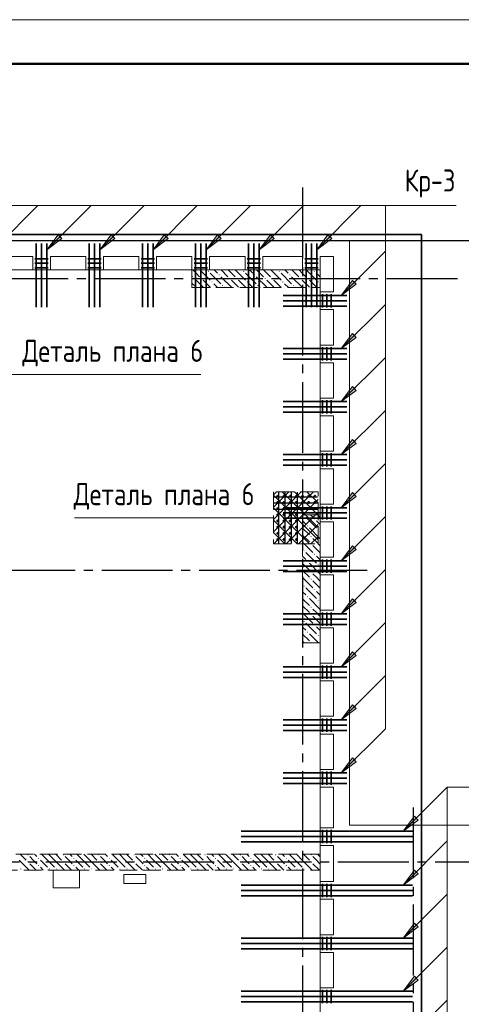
# Model space of a CAD drawing. Header units: millimetres. Extents: x 0 to 31317, y 0 to 42000.
# Tile 11 of 12: x 18628 to 23618, y 30862 to 42000. Entities that reach past the tile are written whole.
import ezdxf

# ---------------------------------------------------------------- set-up
doc = ezdxf.new("R2010")
doc.units = ezdxf.units.MM
doc.linetypes.add('______2', pattern=[270, 200, -70])
doc.linetypes.add('______5', pattern=[1100, 800, -100, 100, -100])
for name, color, linetype, lineweight in [('S1 Стержни арматуры фон', 7, 'Continuous', 25), ('Standard', 7, 'Continuous', 25), ('Вспомогательная арматура', 7, 'Continuous', 25), ('ЖБ Пилон', 180, 'Continuous', 25), ('Оси', 40, '______5', 18), ('Позиционная метка номер позиции', 7, 'Continuous', 13), ('Поперечная арматура', 7, 'Continuous', 25), ('Поперечное армирование AW фон', 7, 'Continuous', 25), ('Примечания', 7, 'Continuous', 25)]:
    doc.layers.add(name, color=color, linetype=linetype, lineweight=lineweight)
doc.layers.add('ЖБ Перекрытие верхний уровень', color=7, linetype='Continuous', lineweight=25, true_color=0xe0e0ff)
doc.layers.add('ЖБ Стена верхний уровень', color=7, linetype='Continuous', lineweight=25, true_color=0x006e00)
doc.styles.add('GOST 2.304-81', font='txt')

msp = doc.modelspace()

# ---------------------------------------------------------------- hatches: boundary and pattern name
at = {"layer": 'ЖБ Пилон', "linetype": 'Continuous', "lineweight": 18, "transparency": 33554687}
for points in [[(20754, 39153), (20761, 39160), (20767, 39153), (20761, 39147)], [(20874, 39113), (20881, 39120), (20887, 39113), (20881, 39107)], [(21154, 39153), (21161, 39160), (21167, 39153), (21161, 39147)], [(21274, 39113), (21281, 39120), (21287, 39113), (21281, 39107)], [(21554, 39153), (21561, 39160), (21567, 39153), (21561, 39147)], [(21674, 39113), (21681, 39120), (21687, 39113), (21681, 39107)], [(21954, 39153), (21961, 39160), (21967, 39153), (21961, 39147)], [(20594, 39073), (20601, 39080), (20607, 39073), (20601, 39067)], [(20674, 39073), (20681, 39080), (20687, 39073), (20681, 39067)], [(20794, 39033), (20801, 39040), (20807, 39033), (20801, 39027)], [(20914, 38993), (20921, 39000), (20927, 38993), (20921, 38987)], [(20994, 39073), (21001, 39080), (21007, 39073), (21001, 39067)], [(21074, 39073), (21081, 39080), (21087, 39073), (21081, 39067)], [(21194, 39033), (21201, 39040), (21207, 39033), (21201, 39027)], [(21314, 38993), (21321, 39000), (21327, 38993), (21321, 38987)], [(21394, 39073), (21401, 39080), (21407, 39073), (21401, 39067)], [(21474, 39073), (21481, 39080), (21487, 39073), (21481, 39067)], [(21594, 39033), (21601, 39040), (21607, 39033), (21601, 39027)], [(21714, 38993), (21721, 39000), (21727, 38993), (21721, 38987)], [(21794, 39073), (21801, 39080), (21807, 39073), (21801, 39067)], [(21874, 39073), (21881, 39080), (21887, 39073), (21881, 39067)], [(21994, 39033), (22001, 39040), (22007, 39033), (22001, 39027)], [(21834, 36393), (21841, 36400), (21847, 36393), (21841, 36387)], [(21954, 36353), (21961, 36360), (21967, 36353), (21961, 36347)], [(21874, 36273), (21881, 36280), (21887, 36273), (21881, 36267)], [(21994, 36233), (22001, 36240), (22007, 36233), (22001, 36227)], [(21914, 36153), (21921, 36160), (21927, 36153), (21921, 36147)], [(21834, 35993), (21841, 36000), (21847, 35993), (21841, 35987)], [(21914, 36073), (21921, 36080), (21927, 36073), (21921, 36067)], [(21874, 35873), (21881, 35880), (21887, 35873), (21881, 35867)], [(21954, 35953), (21961, 35960), (21967, 35953), (21961, 35947)], [(21914, 35753), (21921, 35760), (21927, 35753), (21921, 35747)], [(21994, 35833), (22001, 35840), (22007, 35833), (22001, 35827)], [(21914, 35673), (21921, 35680), (21927, 35673), (21921, 35667)], [(21834, 35593), (21841, 35600), (21847, 35593), (21841, 35587)], [(21954, 35553), (21961, 35560), (21967, 35553), (21961, 35547)], [(21874, 35473), (21881, 35480), (21887, 35473), (21881, 35467)], [(21994, 35433), (22001, 35440), (22007, 35433), (22001, 35427)], [(21914, 35353), (21921, 35360), (21927, 35353), (21921, 35347)], [(21834, 35193), (21841, 35200), (21847, 35193), (21841, 35187)], [(21914, 35273), (21921, 35280), (21927, 35273), (21921, 35267)], [(21954, 35153), (21961, 35160), (21967, 35153), (21961, 35147)], [(21874, 35073), (21881, 35080), (21887, 35073), (21881, 35067)], [(21994, 35033), (22001, 35040), (22007, 35033), (22001, 35027)], [(21914, 34953), (21921, 34960), (21927, 34953), (21924, 34950), (21918, 34950)]]:
    msp.add_hatch(color=7, dxfattribs=at).paths.add_polyline_path(points, flags=16)
at = {"layer": 'ЖБ Стена верхний уровень', "linetype": 'Continuous', "lineweight": 18, "transparency": 33554687}
for points in [[(18714, 32553), (18721, 32560), (18727, 32553), (18721, 32547)], [(19114, 32553), (19121, 32560), (19127, 32553), (19121, 32547)], [(19514, 32553), (19521, 32560), (19527, 32553), (19521, 32547)], [(19914, 32553), (19921, 32560), (19927, 32553), (19921, 32547)], [(20314, 32553), (20321, 32560), (20327, 32553), (20321, 32547)], [(20714, 32553), (20721, 32560), (20727, 32553), (20721, 32547)], [(21114, 32553), (21121, 32560), (21127, 32553), (21121, 32547)], [(21514, 32553), (21521, 32560), (21527, 32553), (21521, 32547)], [(21914, 32553), (21921, 32560), (21927, 32553), (21921, 32547)], [(18714, 32473), (18721, 32480), (18727, 32473), (18721, 32467)], [(18834, 32513), (18841, 32520), (18847, 32513), (18841, 32507)], [(18834, 32433), (18841, 32440), (18847, 32433), (18841, 32427)], [(19114, 32473), (19121, 32480), (19127, 32473), (19121, 32467)], [(19234, 32513), (19241, 32520), (19247, 32513), (19241, 32507)], [(19234, 32433), (19241, 32440), (19247, 32433), (19241, 32427)], [(19514, 32473), (19521, 32480), (19527, 32473), (19521, 32467)], [(19634, 32513), (19641, 32520), (19647, 32513), (19641, 32507)], [(19634, 32433), (19641, 32440), (19647, 32433), (19641, 32427)], [(19914, 32473), (19921, 32480), (19927, 32473), (19921, 32467)], [(20034, 32513), (20041, 32520), (20047, 32513), (20041, 32507)], [(20034, 32433), (20041, 32440), (20047, 32433), (20041, 32427)], [(20314, 32473), (20321, 32480), (20327, 32473), (20321, 32467)], [(20434, 32513), (20441, 32520), (20447, 32513), (20441, 32507)], [(20434, 32433), (20441, 32440), (20447, 32433), (20441, 32427)], [(20714, 32473), (20721, 32480), (20727, 32473), (20721, 32467)], [(20834, 32513), (20841, 32520), (20847, 32513), (20841, 32507)], [(20834, 32433), (20841, 32440), (20847, 32433), (20841, 32427)], [(21114, 32473), (21121, 32480), (21127, 32473), (21121, 32467)], [(21234, 32513), (21241, 32520), (21247, 32513), (21241, 32507)], [(21234, 32433), (21241, 32440), (21247, 32433), (21241, 32427)], [(21514, 32473), (21521, 32480), (21527, 32473), (21521, 32467)], [(21634, 32513), (21641, 32520), (21647, 32513), (21641, 32507)], [(21634, 32433), (21641, 32440), (21647, 32433), (21641, 32427)], [(21914, 32473), (21921, 32480), (21927, 32473), (21921, 32467)], [(18634, 32393), (18641, 32400), (18647, 32393), (18641, 32387)], [(18954, 32393), (18961, 32400), (18967, 32393), (18961, 32387)], [(19034, 32393), (19041, 32400), (19047, 32393), (19041, 32387)], [(19354, 32393), (19361, 32400), (19367, 32393), (19361, 32387)], [(19434, 32393), (19441, 32400), (19447, 32393), (19441, 32387)], [(19754, 32393), (19761, 32400), (19767, 32393), (19761, 32387)], [(19834, 32393), (19841, 32400), (19847, 32393), (19841, 32387)], [(20154, 32393), (20161, 32400), (20167, 32393), (20161, 32387)], [(20234, 32393), (20241, 32400), (20247, 32393), (20241, 32387)], [(20554, 32393), (20561, 32400), (20567, 32393), (20561, 32387)], [(20634, 32393), (20641, 32400), (20647, 32393), (20641, 32387)], [(20954, 32393), (20961, 32400), (20967, 32393), (20961, 32387)], [(21034, 32393), (21041, 32400), (21047, 32393), (21041, 32387)], [(21354, 32393), (21361, 32400), (21367, 32393), (21361, 32387)], [(21434, 32393), (21441, 32400), (21447, 32393), (21441, 32387)], [(21754, 32393), (21761, 32400), (21767, 32393), (21761, 32387)], [(21834, 32393), (21841, 32400), (21847, 32393), (21841, 32387)]]:
    msp.add_hatch(color=7, dxfattribs=at).paths.add_polyline_path(points, flags=16)
at = {"layer": 'Позиционная метка номер позиции', "linetype": 'Continuous', "lineweight": 13, "transparency": 33554687}
for points in [[(19104, 39524), (18934, 39397), (19061, 39566)], [(19704, 39524), (19534, 39397), (19661, 39566)], [(20304, 39524), (20134, 39397), (20261, 39566)], [(20904, 39524), (20734, 39397), (20861, 39566)], [(21504, 39524), (21334, 39397), (21461, 39566)], [(22154, 39524), (21984, 39397), (22111, 39566)], [(22431, 39007), (22262, 38880), (22389, 39050)], [(22431, 38407), (22262, 38280), (22389, 38450)], [(22431, 37807), (22262, 37680), (22389, 37850)], [(22431, 37207), (22262, 37080), (22389, 37250)], [(22431, 36607), (22262, 36480), (22389, 36650)], [(22431, 36007), (22262, 35880), (22389, 36050)], [(22431, 35407), (22262, 35280), (22389, 35450)], [(22431, 34807), (22262, 34680), (22389, 34850)], [(22431, 34207), (22262, 34080), (22389, 34250)], [(22431, 33607), (22262, 33480), (22389, 33650)], [(22431, 33607), (22262, 33480), (22389, 33650)], [(23130, 32947), (22960, 32820), (23088, 32990)], [(23130, 32947), (22960, 32820), (23088, 32990)], [(23130, 32337), (22960, 32210), (23088, 32380)], [(23130, 31737), (22960, 31610), (23088, 31780)], [(23130, 31137), (22960, 31010), (23088, 31180)]]:
    msp.add_hatch(color=7, dxfattribs=at).paths.add_polyline_path(points, flags=16)

# ---------------------------------------------------------------- linework, layer by layer
at = {"layer": 'S1 Стержни арматуры фон', "color": 7, "linetype": 'Continuous', "lineweight": 35, "transparency": 33554687}
for p, q in [((18814, 39470), (18814, 38750)), ((18874, 39470), (18874, 38750)), ((18934, 39470), (18934, 38750)), ((19414, 39470), (19414, 38750)), ((19474, 39470), (19474, 38750)), ((19534, 39470), (19534, 38750)), ((20014, 39470), (20014, 38750)), ((20074, 39470), (20074, 38750)), ((20134, 39470), (20134, 38750)), ((20614, 39470), (20614, 38750)), ((20674, 39470), (20674, 38750)), ((20734, 39470), (20734, 38750)), ((21214, 39470), (21214, 38750)), ((21274, 39470), (21274, 38750)), ((21334, 39470), (21334, 38750)), ((21864, 39470), (21864, 38750)), ((21924, 39470), (21924, 38750)), ((21984, 39470), (21984, 38750)), ((22324, 38880), (21604, 38880)), ((22324, 38820), (21604, 38820)), ((22324, 38760), (21604, 38760)), ((22324, 38280), (21604, 38280)), ((22324, 38220), (21604, 38220)), ((22324, 38160), (21604, 38160)), ((22324, 37680), (21604, 37680)), ((22324, 37620), (21604, 37620)), ((22324, 37560), (21604, 37560)), ((22324, 37080), (21604, 37080)), ((22324, 37020), (21604, 37020)), ((22324, 36960), (21604, 36960)), ((22324, 36480), (21604, 36480)), ((22324, 36420), (21604, 36420)), ((22324, 36360), (21604, 36360)), ((22324, 35880), (21604, 35880)), ((22324, 35820), (21604, 35820)), ((22324, 35760), (21604, 35760)), ((22324, 35280), (21604, 35280)), ((22324, 35220), (21604, 35220)), ((22324, 35160), (21604, 35160)), ((22324, 34680), (21604, 34680)), ((22324, 34620), (21604, 34620)), ((22324, 34560), (21604, 34560)), ((22324, 34080), (21604, 34080)), ((22324, 34020), (21604, 34020)), ((22324, 33960), (21604, 33960)), ((22324, 33480), (21604, 33480)), ((22324, 33420), (21604, 33420)), ((22324, 33360), (21604, 33360)), ((21130, 32820), (23068, 32820)), ((21130, 32820), (23068, 32820)), ((21130, 32760), (23068, 32760)), ((21130, 32760), (23068, 32760)), ((21130, 32700), (23068, 32700)), ((21130, 32700), (23068, 32700)), ((21130, 32210), (23068, 32210)), ((21130, 32210), (23068, 32210)), ((21130, 32150), (23068, 32150)), ((21130, 32150), (23068, 32150)), ((21130, 32090), (23068, 32090)), ((21130, 32090), (23068, 32090)), ((21130, 31610), (23068, 31610)), ((21130, 31610), (23068, 31610)), ((21130, 31550), (23068, 31550)), ((21130, 31550), (23068, 31550)), ((21130, 31490), (23068, 31490)), ((21130, 31490), (23068, 31490)), ((21130, 31010), (23068, 31010)), ((21130, 31010), (23068, 31010)), ((21130, 30950), (23068, 30950)), ((21130, 30950), (23068, 30950)), ((21130, 30890), (23068, 30890)), ((21130, 30890), (23068, 30890))]:
    msp.add_line(p, q, dxfattribs=at)
at = {"layer": 'Standard', "color": 7, "linetype": 'Continuous', "lineweight": 13, "transparency": 33554687}
msp.add_lwpolyline([(0, 0), (29700, 0), (29700, 42000), (0, 42000), (0, 0)], close=True, dxfattribs=at)
for points in [[(29700, 42000), (0, 42000), (0, 0), (29700, 0), (29700, 42000)], [(7674, 17930), (22024, 17930), (22024, 39170), (7674, 39170), (7674, 17930)]]:
    msp.add_lwpolyline(points, dxfattribs=at)
at = {"layer": 'Standard', "color": 7, "linetype": 'Continuous', "lineweight": 50, "transparency": 33554687}
msp.add_lwpolyline([(2000, 41500), (29200, 41500), (29200, 500), (2000, 500), (2000, 41500)], close=True, dxfattribs=at)
at = {"layer": 'Standard', "color": 254, "linetype": 'Continuous', "lineweight": 35, "true_color": 0xc4c4ff, "transparency": 33554687}
msp.add_lwpolyline([(7324, 17855), (23168, 17855), (23168, 39570), (7324, 39570), (7324, 17855)], dxfattribs=at)
at = {"layer": 'Standard', "color": 7, "linetype": 'Continuous', "lineweight": 25, "transparency": 33554687}
msp.add_lwpolyline([(7394, 17930), (24124, 17930), (24124, 39500), (7394, 39500), (7394, 17930)], dxfattribs=at)
at = {"layer": 'Вспомогательная арматура', "color": 7, "linetype": 'Continuous', "lineweight": 25, "transparency": 33554687}
for p, q in [((21554, 36655), (21554, 36075)), ((21624, 36655), (21624, 36075)), ((21694, 36655), (21694, 36075)), ((21764, 36655), (21764, 36075)), ((21994, 36600), (21499, 36600)), ((21994, 36530), (21499, 36530)), ((21994, 36460), (21499, 36460))]:
    msp.add_line(p, q, dxfattribs=at)
at = {"layer": 'ЖБ Перекрытие верхний уровень', "color": 7, "linetype": 'Continuous', "lineweight": 18, "transparency": 33554687}
for p, q in [((22354, 39500), (7394, 39500)), ((22354, 32890), (22354, 39500)), ((18374, 39320), (18774, 39320)), ((18774, 39320), (18774, 39170)), ((18974, 39320), (19374, 39320)), ((18974, 39170), (18974, 39320)), ((19374, 39320), (19374, 39170)), ((19574, 39170), (19574, 39320)), ((19574, 39320), (19974, 39320)), ((19974, 39320), (19974, 39170)), ((20174, 39320), (20574, 39320)), ((20174, 39170), (20174, 39320)), ((20574, 39320), (20574, 39170)), ((20774, 39320), (21174, 39320)), ((20774, 39170), (20774, 39320)), ((21174, 39320), (21174, 39170)), ((21374, 39170), (21374, 39320)), ((21374, 39320), (21824, 39320)), ((21824, 39320), (21824, 39170)), ((22024, 38920), (22024, 39320)), ((22024, 39320), (22174, 39320)), ((22174, 39320), (22174, 38920)), ((18774, 39170), (18374, 39170)), ((19374, 39170), (18974, 39170)), ((19974, 39170), (19574, 39170)), ((20574, 39170), (20174, 39170)), ((21174, 39170), (20774, 39170)), ((21824, 39170), (21374, 39170)), ((22174, 38920), (22024, 38920)), ((22024, 38320), (22024, 38720)), ((22024, 38720), (22174, 38720)), ((22174, 38720), (22174, 38320)), ((22174, 38320), (22024, 38320)), ((22024, 38120), (22174, 38120)), ((22024, 37720), (22024, 38120)), ((22174, 38120), (22174, 37720)), ((22174, 37720), (22024, 37720)), ((22024, 37120), (22024, 37520)), ((22024, 37520), (22174, 37520)), ((22174, 37520), (22174, 37120)), ((22174, 37120), (22024, 37120)), ((22024, 36520), (22024, 36920)), ((22024, 36920), (22174, 36920)), ((22174, 36920), (22174, 36520)), ((22174, 36520), (22024, 36520)), ((22024, 35920), (22024, 36320)), ((22024, 36320), (22174, 36320)), ((22174, 36320), (22174, 35920)), ((22174, 35920), (22024, 35920)), ((22024, 35320), (22024, 35720)), ((22024, 35720), (22174, 35720)), ((22174, 35720), (22174, 35320)), ((22174, 35320), (22024, 35320)), ((22024, 34720), (22024, 35120)), ((22024, 35120), (22174, 35120)), ((22174, 35120), (22174, 34720)), ((22174, 34720), (22024, 34720)), ((22024, 34120), (22024, 34520)), ((22024, 34520), (22174, 34520)), ((22174, 34520), (22174, 34120)), ((22174, 34120), (22024, 34120)), ((22024, 33520), (22024, 33920)), ((22024, 33920), (22174, 33920)), ((22174, 33920), (22174, 33520)), ((22174, 33520), (22024, 33520)), ((22024, 33320), (22174, 33320)), ((22024, 32860), (22024, 33320)), ((22174, 33320), (22174, 32860)), ((22174, 32860), (22024, 32860)), ((23774, 32890), (22354, 32890)), ((22024, 32660), (22174, 32660)), ((22024, 32560), (22024, 32660)), ((22174, 32660), (22174, 32250)), ((22024, 32250), (22024, 32560)), ((19304, 32380), (19004, 32380)), ((19004, 32380), (19004, 32180)), ((19304, 32180), (19304, 32380)), ((20054, 32330), (19804, 32330)), ((19804, 32330), (19804, 32230)), ((20054, 32230), (20054, 32330)), ((19804, 32230), (20054, 32230)), ((22174, 32250), (22024, 32250)), ((19004, 32180), (19304, 32180)), ((22024, 32050), (22174, 32050)), ((22024, 31650), (22024, 32050)), ((22174, 32050), (22174, 31650)), ((22174, 31650), (22024, 31650)), ((22024, 31050), (22024, 31450)), ((22024, 31450), (22174, 31450)), ((22174, 31450), (22174, 31050)), ((22174, 31050), (22024, 31050))]:
    msp.add_line(p, q, dxfattribs=at)
at = {"layer": 'ЖБ Пилон', "color": 253, "linetype": '______2', "lineweight": 13, "true_color": 0xa0a0a0, "transparency": 33554687}
for p, q in [((22024, 39170), (20574, 39170)), ((20574, 39170), (20574, 38970)), ((22024, 38970), (22024, 39170)), ((20574, 38970), (22024, 38970)), ((22024, 36400), (21824, 36400)), ((21824, 36400), (21824, 34950)), ((22024, 34950), (22024, 36400)), ((21824, 34950), (22024, 34950))]:
    msp.add_line(p, q, dxfattribs=at)
at = {"layer": 'ЖБ Пилон', "color": 9, "linetype": 'Continuous', "lineweight": 18, "true_color": 0xc7c7c7, "transparency": 33554687}
for p, q in [((20574, 39100), (20581, 39093)), ((20621, 39133), (20584, 39170)), ((20661, 39093), (20621, 39133)), ((20664, 39170), (20781, 39053)), ((20781, 39133), (20901, 39013)), ((20824, 39170), (20861, 39133)), ((21021, 38973), (20901, 39093)), ((20904, 39170), (20981, 39093)), ((21021, 39133), (20984, 39170)), ((21061, 39093), (21021, 39133)), ((21064, 39170), (21181, 39053)), ((21181, 39133), (21301, 39013)), ((21224, 39170), (21261, 39133)), ((21421, 38973), (21301, 39093)), ((21304, 39170), (21381, 39093)), ((21421, 39133), (21384, 39170)), ((21461, 39093), (21421, 39133)), ((21464, 39170), (21581, 39053)), ((21581, 39133), (21701, 39013)), ((21624, 39170), (21661, 39133)), ((21821, 38973), (21701, 39093)), ((21704, 39170), (21781, 39093)), ((21821, 39133), (21784, 39170)), ((21861, 39093), (21821, 39133)), ((21864, 39170), (21981, 39053)), ((21981, 39133), (22024, 39090)), ((20621, 38973), (20574, 39020)), ((20621, 39053), (20701, 38973)), ((20701, 39053), (20784, 38970)), ((20864, 38970), (20821, 39013)), ((21021, 39053), (21101, 38973)), ((21101, 39053), (21184, 38970)), ((21264, 38970), (21221, 39013)), ((21421, 39053), (21501, 38973)), ((21501, 39053), (21584, 38970)), ((21664, 38970), (21621, 39013)), ((21821, 39053), (21901, 38973)), ((21901, 39053), (21984, 38970)), ((22024, 39010), (22021, 39013)), ((20621, 38973), (20624, 38970)), ((20941, 38973), (20944, 38970)), ((21021, 38973), (21024, 38970)), ((21341, 38973), (21344, 38970)), ((21421, 38973), (21424, 38970)), ((21741, 38973), (21744, 38970)), ((21821, 38973), (21824, 38970)), ((21861, 36293), (21824, 36330)), ((21861, 36373), (21981, 36253)), ((21914, 36400), (21941, 36373)), ((21981, 36333), (22024, 36290)), ((21994, 36400), (22024, 36370)), ((21824, 36250), (21901, 36173)), ((21901, 36253), (22021, 36133)), ((22024, 36210), (22021, 36213)), ((21824, 36170), (21901, 36093)), ((21824, 36090), (21941, 35973)), ((21981, 36093), (21941, 36133)), ((22021, 36053), (21981, 36093)), ((21941, 36053), (22024, 35970)), ((21861, 35893), (21824, 35930)), ((21861, 35973), (21981, 35853)), ((21981, 35933), (22024, 35890)), ((21824, 35850), (21901, 35773)), ((21824, 35770), (21901, 35693)), ((21901, 35853), (22021, 35733)), ((22024, 35810), (22021, 35813)), ((21824, 35690), (21941, 35573)), ((21981, 35693), (21941, 35733)), ((21941, 35653), (22024, 35570)), ((22021, 35653), (21981, 35693)), ((21861, 35493), (21824, 35530)), ((21861, 35573), (21981, 35453)), ((21981, 35533), (22024, 35490)), ((21824, 35450), (21901, 35373)), ((21901, 35453), (22021, 35333)), ((21824, 35370), (21901, 35293)), ((21981, 35293), (21941, 35333)), ((22024, 35410), (22021, 35413)), ((21824, 35290), (21941, 35173)), ((21941, 35253), (22024, 35170)), ((22021, 35253), (21981, 35293)), ((21861, 35093), (21824, 35130)), ((21861, 35173), (21981, 35053)), ((21981, 35133), (22024, 35090)), ((21824, 35050), (21901, 34973)), ((21901, 35053), (22004, 34950)), ((22024, 35010), (22021, 35013)), ((21824, 34970), (21844, 34950))]:
    msp.add_line(p, q, dxfattribs=at)
at = {"layer": 'ЖБ Стена верхний уровень', "color": 251, "linetype": '______2', "lineweight": 13, "true_color": 0x656565, "transparency": 33554687}
for p, q in [((22024, 32560), (16244, 32560)), ((22024, 32380), (22024, 32560)), ((16244, 32380), (22024, 32380))]:
    msp.add_line(p, q, dxfattribs=at)
at = {"layer": 'ЖБ Стена верхний уровень', "color": 9, "linetype": 'Continuous', "lineweight": 18, "true_color": 0xc7c7c7, "transparency": 33554687}
for p, q in [((18634, 32560), (18701, 32493)), ((18781, 32493), (18741, 32533)), ((18794, 32560), (18821, 32533)), ((18941, 32493), (18874, 32560)), ((18954, 32560), (19021, 32493)), ((19034, 32560), (19101, 32493)), ((19181, 32493), (19141, 32533)), ((19194, 32560), (19221, 32533)), ((19341, 32493), (19274, 32560)), ((19354, 32560), (19421, 32493)), ((19434, 32560), (19501, 32493)), ((19581, 32493), (19541, 32533)), ((19594, 32560), (19621, 32533)), ((19741, 32493), (19674, 32560)), ((19754, 32560), (19821, 32493)), ((19834, 32560), (19901, 32493)), ((19981, 32493), (19941, 32533)), ((19994, 32560), (20021, 32533)), ((20141, 32493), (20074, 32560)), ((20154, 32560), (20221, 32493)), ((20234, 32560), (20301, 32493)), ((20381, 32493), (20341, 32533)), ((20394, 32560), (20421, 32533)), ((20541, 32493), (20474, 32560)), ((20554, 32560), (20621, 32493)), ((20634, 32560), (20701, 32493)), ((20781, 32493), (20741, 32533)), ((20794, 32560), (20821, 32533)), ((20941, 32493), (20874, 32560)), ((20954, 32560), (21021, 32493)), ((21034, 32560), (21101, 32493)), ((21181, 32493), (21141, 32533)), ((21194, 32560), (21221, 32533)), ((21341, 32493), (21274, 32560)), ((21354, 32560), (21421, 32493)), ((21434, 32560), (21501, 32493)), ((21581, 32493), (21541, 32533)), ((21594, 32560), (21621, 32533)), ((21741, 32493), (21674, 32560)), ((21754, 32560), (21821, 32493)), ((21834, 32560), (21901, 32493)), ((21981, 32493), (21941, 32533)), ((21994, 32560), (22021, 32533)), ((18621, 32493), (18734, 32380)), ((18741, 32453), (18814, 32380)), ((18821, 32453), (18781, 32493)), ((18861, 32493), (18941, 32413)), ((18861, 32413), (18894, 32380)), ((18941, 32493), (19021, 32413)), ((19021, 32493), (19134, 32380)), ((19141, 32453), (19214, 32380)), ((19221, 32453), (19181, 32493)), ((19261, 32493), (19341, 32413)), ((19261, 32413), (19294, 32380)), ((19341, 32493), (19421, 32413)), ((19421, 32493), (19534, 32380)), ((19541, 32453), (19614, 32380)), ((19621, 32453), (19581, 32493)), ((19661, 32493), (19741, 32413)), ((19661, 32413), (19694, 32380)), ((19741, 32493), (19821, 32413)), ((19821, 32493), (19934, 32380)), ((19941, 32453), (20014, 32380)), ((20021, 32453), (19981, 32493)), ((20061, 32493), (20141, 32413)), ((20061, 32413), (20094, 32380)), ((20141, 32493), (20221, 32413)), ((20221, 32493), (20334, 32380)), ((20341, 32453), (20414, 32380)), ((20421, 32453), (20381, 32493)), ((20461, 32493), (20541, 32413)), ((20461, 32413), (20494, 32380)), ((20541, 32493), (20621, 32413)), ((20621, 32493), (20734, 32380)), ((20741, 32453), (20814, 32380)), ((20821, 32453), (20781, 32493)), ((20861, 32493), (20941, 32413)), ((20861, 32413), (20894, 32380)), ((20941, 32493), (21021, 32413)), ((21021, 32493), (21134, 32380)), ((21141, 32453), (21214, 32380)), ((21221, 32453), (21181, 32493)), ((21261, 32493), (21341, 32413)), ((21261, 32413), (21294, 32380)), ((21341, 32493), (21421, 32413)), ((21421, 32493), (21534, 32380)), ((21541, 32453), (21614, 32380)), ((21621, 32453), (21581, 32493)), ((21661, 32493), (21741, 32413)), ((21661, 32413), (21694, 32380)), ((21741, 32493), (21821, 32413)), ((21821, 32493), (21934, 32380)), ((21941, 32453), (22014, 32380)), ((22021, 32453), (21981, 32493))]:
    msp.add_line(p, q, dxfattribs=at)
at = {"layer": 'Оси', "color": 8, "linetype": '______5', "lineweight": -3, "transparency": 33554687}
for p, q in [((21824, 40100), (21824, 15930)), ((23574, 39070), (4600, 39070)), ((22554, 35770), (4600, 35770)), ((23074, 33090), (23074, 15930)), ((27424, 32470), (4600, 32470))]:
    msp.add_line(p, q, dxfattribs=at)
at = {"layer": 'Позиционная метка номер позиции', "color": 7, "linetype": 'Continuous', "lineweight": 13, "transparency": 33554687}
for p, q in [((18334, 39397), (18834, 39897)), ((18934, 39397), (19434, 39897)), ((19534, 39397), (20034, 39897)), ((20134, 39397), (20634, 39897)), ((20734, 39397), (21234, 39897)), ((21334, 39397), (21834, 39897)), ((18934, 39397), (19061, 39566)), ((19061, 39566), (19104, 39524)), ((19082, 39545), (19093, 39556)), ((19534, 39397), (19661, 39566)), ((19661, 39566), (19704, 39524)), ((19682, 39545), (19693, 39556)), ((20134, 39397), (20261, 39566)), ((20261, 39566), (20304, 39524)), ((20282, 39545), (20293, 39556)), ((20734, 39397), (20861, 39566)), ((20861, 39566), (20904, 39524)), ((20882, 39545), (20893, 39556)), ((21334, 39397), (21461, 39566)), ((21461, 39566), (21504, 39524)), ((21482, 39545), (21493, 39556)), ((21984, 39397), (22111, 39566)), ((22111, 39566), (22154, 39524)), ((22132, 39545), (22143, 39556)), ((19104, 39524), (18934, 39397)), ((19704, 39524), (19534, 39397)), ((20304, 39524), (20134, 39397)), ((20904, 39524), (20734, 39397)), ((21504, 39524), (21334, 39397)), ((22154, 39524), (21984, 39397)), ((18934, 39397), (18934, 39397)), ((18934, 39397), (18934, 39397)), ((18934, 39397), (18934, 39397)), ((19534, 39397), (19534, 39397)), ((19534, 39397), (19534, 39397)), ((19534, 39397), (19534, 39397)), ((20134, 39397), (20134, 39397)), ((20134, 39397), (20134, 39397)), ((20134, 39397), (20134, 39397)), ((20734, 39397), (20734, 39397)), ((20734, 39397), (20734, 39397)), ((20734, 39397), (20734, 39397)), ((21334, 39397), (21334, 39397)), ((21334, 39397), (21334, 39397)), ((21334, 39397), (21334, 39397)), ((21984, 39397), (21984, 39397)), ((21984, 39397), (21984, 39397)), ((21984, 39397), (21984, 39397)), ((22262, 38880), (22762, 39380)), ((22262, 38880), (22389, 39050)), ((22431, 39007), (22262, 38880)), ((22389, 39050), (22431, 39007)), ((22410, 39028), (22421, 39039)), ((22262, 38880), (22262, 38880)), ((22262, 38880), (22262, 38880)), ((22262, 38880), (22262, 38880)), ((22262, 38280), (22762, 38780)), ((22262, 38280), (22389, 38450)), ((22389, 38450), (22431, 38407)), ((22410, 38428), (22421, 38439)), ((22431, 38407), (22262, 38280)), ((22262, 38280), (22262, 38280)), ((22262, 38280), (22262, 38280)), ((22262, 38280), (22262, 38280)), ((22262, 37680), (22762, 38180)), ((22262, 37680), (22389, 37850)), ((22431, 37807), (22262, 37680)), ((22389, 37850), (22431, 37807)), ((22410, 37828), (22421, 37839)), ((22262, 37680), (22262, 37680)), ((22262, 37680), (22262, 37680)), ((22262, 37680), (22262, 37680)), ((22262, 37080), (22762, 37580)), ((22262, 37080), (22389, 37250)), ((22431, 37207), (22262, 37080)), ((22389, 37250), (22431, 37207)), ((22410, 37228), (22421, 37239)), ((22262, 37080), (22262, 37080)), ((22262, 37080), (22262, 37080)), ((22262, 37080), (22262, 37080)), ((22262, 36480), (22762, 36980)), ((22262, 36480), (22389, 36650)), ((22389, 36650), (22431, 36607)), ((22431, 36607), (22262, 36480)), ((22410, 36628), (22421, 36639)), ((22262, 36480), (22262, 36480)), ((22262, 36480), (22262, 36480)), ((22262, 36480), (22262, 36480)), ((22262, 35880), (22762, 36380)), ((22262, 35880), (22389, 36050)), ((22431, 36007), (22262, 35880)), ((22389, 36050), (22431, 36007)), ((22410, 36028), (22421, 36039)), ((22262, 35880), (22262, 35880)), ((22262, 35880), (22262, 35880)), ((22262, 35880), (22262, 35880)), ((22262, 35280), (22762, 35780)), ((22262, 35280), (22389, 35450)), ((22389, 35450), (22431, 35407)), ((22410, 35428), (22421, 35439)), ((22431, 35407), (22262, 35280)), ((22262, 35280), (22262, 35280)), ((22262, 35280), (22262, 35280)), ((22262, 35280), (22262, 35280)), ((22262, 34680), (22762, 35180)), ((22262, 34680), (22389, 34850)), ((22431, 34807), (22262, 34680)), ((22389, 34850), (22431, 34807)), ((22410, 34828), (22421, 34839)), ((22262, 34680), (22262, 34680)), ((22262, 34680), (22262, 34680)), ((22262, 34680), (22262, 34680)), ((22262, 34080), (22762, 34580)), ((22262, 34080), (22389, 34250)), ((22431, 34207), (22262, 34080)), ((22389, 34250), (22431, 34207)), ((22410, 34228), (22421, 34239)), ((22262, 34080), (22262, 34080)), ((22262, 34080), (22262, 34080)), ((22262, 34080), (22262, 34080)), ((22262, 33480), (22762, 33980)), ((22262, 33480), (22389, 33650)), ((22262, 33480), (22389, 33650)), ((22389, 33650), (22431, 33607)), ((22389, 33650), (22431, 33607)), ((22410, 33628), (22421, 33639)), ((22410, 33628), (22421, 33639)), ((22431, 33607), (22262, 33480)), ((22431, 33607), (22262, 33480)), ((22262, 33480), (22262, 33480)), ((22262, 33480), (22262, 33480)), ((22262, 33480), (22262, 33480)), ((22262, 33480), (22262, 33480)), ((22262, 33480), (22262, 33480)), ((22262, 33480), (22262, 33480)), ((22960, 32820), (23460, 33320)), ((22960, 32820), (23088, 32990)), ((22960, 32820), (23088, 32990)), ((23088, 32990), (23130, 32947)), ((23088, 32990), (23130, 32947)), ((23109, 32968), (23119, 32979)), ((23109, 32968), (23119, 32979)), ((23130, 32947), (22960, 32820)), ((23130, 32947), (22960, 32820)), ((22960, 32820), (22960, 32820)), ((22960, 32820), (22960, 32820)), ((22960, 32820), (22960, 32820)), ((22960, 32820), (22960, 32820)), ((22960, 32820), (22960, 32820)), ((22960, 32820), (22960, 32820)), ((22960, 32210), (23460, 32710)), ((22960, 32210), (23088, 32380)), ((23130, 32337), (22960, 32210)), ((23088, 32380), (23130, 32337)), ((23109, 32358), (23119, 32369)), ((22960, 32210), (22960, 32210)), ((22960, 32210), (22960, 32210)), ((22960, 32210), (22960, 32210)), ((22960, 31610), (23460, 32110)), ((22960, 31610), (23088, 31780)), ((23088, 31780), (23130, 31737)), ((23109, 31758), (23119, 31769)), ((23130, 31737), (22960, 31610)), ((22960, 31610), (22960, 31610)), ((22960, 31610), (22960, 31610)), ((22960, 31610), (22960, 31610)), ((22960, 31010), (23460, 31510)), ((22960, 31010), (23088, 31180)), ((23130, 31137), (22960, 31010)), ((23088, 31180), (23130, 31137)), ((23109, 31158), (23119, 31169)), ((22960, 31010), (22960, 31010)), ((22960, 31010), (22960, 31010)), ((22960, 31010), (22960, 31010)), ((22960, 30410), (23460, 30910))]:
    msp.add_line(p, q, dxfattribs=at)
for points in [[(9334, 39397), (9834, 39897), (23562, 39897)], [(21984, 39397), (22484, 39897), (23562, 39897)], [(22262, 33480), (22762, 33980), (22762, 39897), (23562, 39897)], [(22960, 32820), (23460, 33320), (24260, 33320)], [(22960, 24400), (23460, 24900), (23460, 33320), (24260, 33320)]]:
    msp.add_lwpolyline(points, dxfattribs=at)
at = {"layer": 'Поперечная арматура', "color": 7, "linetype": 'Continuous', "lineweight": 50, "transparency": 33554687}
for centre in [(21544, 36610), (21544, 36540), (21614, 36610), (21614, 36540), (21684, 36610), (21684, 36540), (21754, 36610), (21754, 36540), (21824, 36610), (21824, 36540), (21894, 36610), (21894, 36540), (21964, 36610), (21964, 36540), (21544, 36470), (21614, 36470), (21684, 36470), (21754, 36470), (21824, 36470), (21894, 36470), (21964, 36470), (21544, 36400), (21544, 36330), (21614, 36400), (21614, 36330), (21684, 36400), (21684, 36330), (21754, 36400), (21754, 36330), (21544, 36260), (21614, 36260), (21684, 36260), (21754, 36260), (21544, 36190), (21544, 36120), (21614, 36190), (21614, 36120), (21684, 36190), (21684, 36120), (21754, 36190), (21754, 36120)]:
    msp.add_circle(centre, 5, dxfattribs=at)
at = {"layer": 'Поперечное армирование AW фон', "color": 7, "linetype": 'Continuous', "lineweight": 35, "transparency": 33554687}
for p, q in [((18949, 39295), (18799, 39295)), ((18949, 39245), (18799, 39245)), ((19549, 39295), (19399, 39295)), ((19549, 39245), (19399, 39245)), ((20149, 39295), (19999, 39295)), ((20149, 39245), (19999, 39245)), ((20749, 39295), (20599, 39295)), ((20749, 39245), (20599, 39245)), ((21349, 39295), (21199, 39295)), ((21349, 39245), (21199, 39245)), ((21999, 39295), (21849, 39295)), ((21999, 39245), (21849, 39245)), ((18949, 39195), (18799, 39195)), ((19549, 39195), (19399, 39195)), ((20149, 39195), (19999, 39195)), ((20749, 39195), (20599, 39195)), ((21349, 39195), (21199, 39195)), ((21999, 39195), (21849, 39195)), ((22049, 38895), (22049, 38745)), ((22099, 38895), (22099, 38745)), ((22149, 38895), (22149, 38745)), ((22049, 38295), (22049, 38145)), ((22099, 38295), (22099, 38145)), ((22149, 38295), (22149, 38145)), ((22049, 37695), (22049, 37545)), ((22099, 37695), (22099, 37545)), ((22149, 37695), (22149, 37545)), ((22049, 37095), (22049, 36945)), ((22099, 37095), (22099, 36945)), ((22149, 37095), (22149, 36945)), ((22049, 36495), (22049, 36345)), ((22099, 36495), (22099, 36345)), ((22149, 36495), (22149, 36345)), ((22049, 35895), (22049, 35745)), ((22099, 35895), (22099, 35745)), ((22149, 35895), (22149, 35745)), ((22049, 35295), (22049, 35145)), ((22099, 35295), (22099, 35145)), ((22149, 35295), (22149, 35145)), ((22049, 34695), (22049, 34545)), ((22099, 34695), (22099, 34545)), ((22149, 34695), (22149, 34545)), ((22049, 34095), (22049, 33945)), ((22099, 34095), (22099, 33945)), ((22149, 34095), (22149, 33945)), ((22049, 33495), (22049, 33345)), ((22099, 33495), (22099, 33345)), ((22149, 33495), (22149, 33345)), ((22049, 32835), (22049, 32685)), ((22099, 32835), (22099, 32685)), ((22149, 32835), (22149, 32685)), ((22049, 32225), (22049, 32075)), ((22099, 32225), (22099, 32075)), ((22149, 32225), (22149, 32075)), ((22049, 31625), (22049, 31475)), ((22099, 31625), (22099, 31475)), ((22149, 31625), (22149, 31475)), ((22049, 31025), (22049, 30875)), ((22099, 31025), (22099, 30875)), ((22149, 31025), (22149, 30875))]:
    msp.add_line(p, q, dxfattribs=at)
at = {"layer": 'Примечания', "color": 252, "linetype": 'Continuous', "lineweight": 13, "true_color": 0x8f8f8f, "transparency": 33554687}
for p, q in [((21494, 36626), (21528, 36660)), ((21494, 36486), (21668, 36660)), ((21494, 36346), (21808, 36660)), ((21494, 36206), (21948, 36660)), ((21594, 36660), (21999, 36255)), ((21734, 36660), (21999, 36395)), ((21874, 36660), (21999, 36535)), ((21494, 36620), (21999, 36115)), ((21498, 36070), (21999, 36571)), ((21494, 36480), (21904, 36070)), ((21638, 36070), (21999, 36431)), ((21494, 36340), (21764, 36070)), ((21494, 36200), (21624, 36070)), ((21778, 36070), (21999, 36291)), ((21918, 36070), (21999, 36151))]:
    msp.add_line(p, q, dxfattribs=at)
at = {"layer": 'Примечания', "color": 7, "linetype": '______2', "lineweight": 13, "transparency": 33554687}
for p, q in [((21999, 36660), (21494, 36660)), ((21494, 36660), (21494, 36070)), ((21999, 36070), (21999, 36660)), ((21494, 36070), (21999, 36070))]:
    msp.add_line(p, q, dxfattribs=at)
at = {"layer": 'Примечания', "color": 7, "linetype": 'Continuous', "lineweight": 13, "transparency": 33554687}
msp.add_line((19247, 36365), (21494, 36365), dxfattribs=at)
msp.add_lwpolyline([(20674, 37986), (18427, 37986), (18427, 38640)], dxfattribs=at)

# ---------------------------------------------------------------- texts
at = {"layer": 'Standard', "color": 7, "linetype": 'Continuous', "lineweight": 25, "transparency": 33554687, "insert": (22978, 39988), "char_height": 250, "width": 711.25, "attachment_point": 7, "style": 'GOST 2.304-81'}
msp.add_mtext('Кр-3', dxfattribs=at)
at = {"layer": 'Примечания', "color": 7, "linetype": 'Continuous', "lineweight": 25, "transparency": 33554687, "char_height": 250, "width": 2150.15, "attachment_point": 7, "style": 'GOST 2.304-81'}
for insert in [(18658, 38078), (19238, 36457)]:
    msp.add_mtext('Деталь\\~плана\\~6', dxfattribs=dict(at, insert=insert))

doc.saveas('drawing.dxf')
